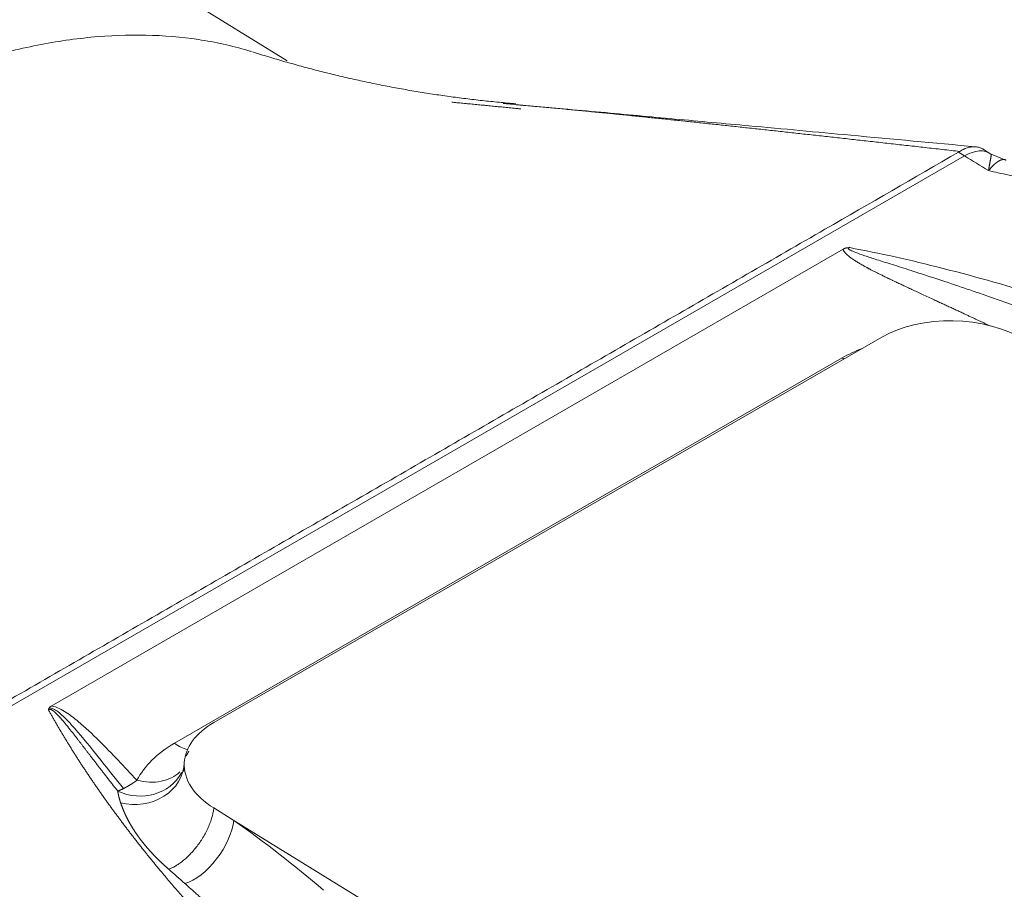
# Model space of a CAD drawing. Header units: millimetres. Extents: x 35469 to 44263, y -24881 to -16268.
# Tile 218 of 231: x 44160.3 to 44169.06, y -24504.46 to -24496.73. Entities that reach past the tile are written whole.
import ezdxf

# ---------------------------------------------------------------- set-up
doc = ezdxf.new("R2010")
doc.units = ezdxf.units.MM
doc.header["$LTSCALE"] = 0.3175
doc.layers.add('1轮廓实线层', color=7, linetype='Continuous', lineweight=18)

# ---------------------------------------------------------------- blocks, each defined once
blk = doc.blocks.new('MR20E-1840-Z')
at = {"layer": '1轮廓实线层'}
for p, q in [((15772.1943, -10780.7857), (15769.4405, -10779.085)), ((15766.9295, -10788.15), (15778.2187, -10781.6322)), ((15778.2187, -10781.6322), (15778.1657, -10781.5995)), ((15778.4442, -10781.6103), (15778.3871, -10781.575)), ((15770.0951, -10786.529), (15777.1392, -10782.4621)), ((15777.4821, -10783.2451), (15771.5424, -10786.6744)), ((15771.1918, -10786.8593), (15777.1315, -10783.4301)), ((15771.2641, -10787.1154), (15771.2531, -10787.1208)), ((15771.542, -10787.4346), (15771.7199, -10787.5445)), ((15771.7199, -10787.5445), (15778.2201, -10791.559))]:
    blk.add_line(p, q, dxfattribs=at)
for centre, major_axis, ratio, start_param, end_param in [((15778.2078, -10781.9932), (0.2364, 0.3829), 0.557553, 6.241855, 7.085255), ((15778.1181, -10783.6379), (-0.8996, 0.0276), 0.597108, 3.945026, 5.515822), ((15778.0833, -10784.0892), (-1.3457, 0.1253), 0.631653, 5.384621, 5.555101), ((15777.163, -10783.0827), (0.225, -0.3897), 0.57735, 5.398375, 5.442787), ((15772.1784, -10787.0672), (-0.8996, 0.0276), 0.597108, 5.515822, 6.268809), ((15772.1436, -10787.5185), (-1.3457, 0.1253), 0.631653, 5.555101, 6.034694), ((15771.2233, -10786.512), (0.225, -0.3897), 0.57735, 5.398375, 5.765642), ((15770.8295, -10787.0142), (0.4492, -0.0266), 0.865119, 4.502721, 6.306178), ((15770.8538, -10786.9136), (0.4063, -0.1934), 0.903391, 4.732513, 6.245675), ((15770.8903, -10786.8406), (0.4002, -0.2057), 0.751024, 5.007136, 6.033283), ((15771.4017, -10787.7282), (0.261, 0.3666), 0.506614, 3.720819, 5.549454)]:
    blk.add_ellipse(centre, major_axis=major_axis, ratio=ratio, start_param=start_param, end_param=end_param, dxfattribs=at)
for points, degree, knots in [([(15764.5968, -10784.3127), (15764.76, -10784.1184), (15764.9267, -10783.9294), (15765.266, -10783.5636), (15765.4386, -10783.3867), (15765.7884, -10783.0462), (15765.9656, -10782.8826), (15766.3236, -10782.5698), (15766.5043, -10782.4207), (15766.8679, -10782.1378), (15767.0508, -10782.0041), (15767.4175, -10781.7531), (15767.6013, -10781.6357), (15767.9686, -10781.4183), (15768.1521, -10781.3181), (15768.5175, -10781.1358), (15768.6994, -10781.0535), (15769.0604, -10780.9074), (15769.2394, -10780.8436), (15769.5935, -10780.7349), (15769.7684, -10780.69), (15770.1131, -10780.6193), (15770.2827, -10780.5936), (15770.6156, -10780.5615), (15770.7788, -10780.5552), (15771.0976, -10780.5619), (15771.2532, -10780.575), (15771.5558, -10780.6204), (15771.7028, -10780.6528), (15771.8558, -10780.698), (15771.8667, -10780.7013), (15771.8776, -10780.7046)], 3, [0, 0, 0, 0, 0.071038, 0.071038, 0.142076, 0.142076, 0.213114, 0.213114, 0.284151, 0.284151, 0.355189, 0.355189, 0.426227, 0.426227, 0.497265, 0.497265, 0.568303, 0.568303, 0.639341, 0.639341, 0.710379, 0.710379, 0.781417, 0.781417, 0.852454, 0.852454, 0.923492, 0.923492, 0.99453, 0.99453, 1, 1, 1, 1]), ([(15773.6601, -10781.1552), (15773.6704, -10781.1562), (15773.6985, -10781.1589), (15773.7446, -10781.1633), (15773.7985, -10781.1685), (15773.8526, -10781.1737), (15773.907, -10781.179), (15773.9618, -10781.1842), (15774.0168, -10781.1896), (15774.0722, -10781.1949), (15774.1278, -10781.2003), (15774.1837, -10781.2057), (15774.2316, -10781.2104), (15774.2608, -10781.2132), (15774.2712, -10781.2143)], 3, [0, 0, 0, 0, 0.050437, 0.137924, 0.225929, 0.314451, 0.403491, 0.493048, 0.583122, 0.673714, 0.764824, 0.856452, 0.948598, 1, 1, 1, 1]), ([(15778.1765, -10781.5929), (15778.1506, -10781.59), (15778.0988, -10781.5842), (15778.0214, -10781.5756), (15777.9444, -10781.5669), (15777.8679, -10781.5584), (15777.7917, -10781.5499), (15777.716, -10781.5414), (15777.6407, -10781.533), (15777.5659, -10781.5246), (15777.4914, -10781.5163), (15777.4174, -10781.5081), (15777.3437, -10781.4998), (15777.2705, -10781.4917), (15777.1977, -10781.4836), (15777.1254, -10781.4755), (15777.0534, -10781.4675), (15776.9819, -10781.4596), (15776.9107, -10781.4517), (15776.84, -10781.4439), (15776.7697, -10781.4362), (15776.6998, -10781.4285), (15776.6304, -10781.4208), (15776.5613, -10781.4132), (15776.4926, -10781.4057), (15776.4244, -10781.3983), (15776.3566, -10781.3909), (15776.2891, -10781.3836), (15776.2221, -10781.3763), (15776.1555, -10781.3691), (15776.0893, -10781.362), (15776.0236, -10781.3549), (15775.9582, -10781.3479), (15775.8932, -10781.341), (15775.8286, -10781.3342), (15775.7645, -10781.3274), (15775.7007, -10781.3207), (15775.6374, -10781.314), (15775.5745, -10781.3075), (15775.5119, -10781.301), (15775.4498, -10781.2946), (15775.3871, -10781.2881), (15775.3236, -10781.2816), (15775.2592, -10781.2751), (15775.1945, -10781.2685), (15775.1296, -10781.262), (15775.0644, -10781.2555), (15774.9991, -10781.2491), (15774.9335, -10781.2426), (15774.8677, -10781.2362), (15774.8017, -10781.2298), (15774.7355, -10781.2235), (15774.669, -10781.2171), (15774.6023, -10781.2108), (15774.5353, -10781.2046), (15774.4682, -10781.1984), (15774.4008, -10781.1922), (15774.3331, -10781.1861), (15774.2652, -10781.1801), (15774.1971, -10781.1741), (15774.1466, -10781.1697), (15774.1188, -10781.1672), (15774.1138, -10781.1668)], 3, [0, 0, 0, 0, 0.018961, 0.037827, 0.056596, 0.075269, 0.093846, 0.112327, 0.130712, 0.149002, 0.167195, 0.185293, 0.203295, 0.221202, 0.239013, 0.256729, 0.274349, 0.291874, 0.309303, 0.326637, 0.343876, 0.36102, 0.378069, 0.395023, 0.411882, 0.428646, 0.445314, 0.461889, 0.478368, 0.494752, 0.511042, 0.527237, 0.543338, 0.559344, 0.575255, 0.591072, 0.606795, 0.622423, 0.637957, 0.653397, 0.668742, 0.683993, 0.699877, 0.715821, 0.731826, 0.747891, 0.764018, 0.780205, 0.796453, 0.812763, 0.829134, 0.845567, 0.862062, 0.878618, 0.895237, 0.911918, 0.928661, 0.945466, 0.962335, 0.979266, 0.99626, 1, 1, 1, 1]), ([(15778.3198, -10781.5523), (15777.9483, -10781.5177), (15777.2754, -10781.4554), (15776.3812, -10781.3724), (15775.6493, -10781.3058), (15774.9784, -10781.2437), (15774.5367, -10781.2043), (15774.3133, -10781.1846)], 3, [0, 0, 0, 0, 0.279453, 0.506971, 0.673019, 0.83506, 1, 1, 1, 1]), ([(15778.3871, -10781.575), (15778.3778, -10781.5692), (15778.3679, -10781.5645), (15778.347, -10781.557), (15778.3359, -10781.5543), (15778.3186, -10781.5521), (15778.3127, -10781.5517), (15778.3038, -10781.5515), (15778.3007, -10781.5515), (15778.2947, -10781.5516), (15778.2917, -10781.5518), (15778.2765, -10781.553), (15778.2642, -10781.5551), (15778.2394, -10781.5618), (15778.2269, -10781.5663), (15778.2111, -10781.5735), (15778.2079, -10781.575), (15778.2016, -10781.5782), (15778.1985, -10781.5799), (15778.189, -10781.5851), (15778.1827, -10781.5888), (15778.1765, -10781.5929)], 3, [0, 0, 0, 0, 0.160967, 0.160967, 0.328774, 0.328774, 0.412677, 0.412677, 0.454629, 0.454629, 0.49658, 0.49658, 0.664387, 0.664387, 0.832193, 0.832193, 0.874145, 0.874145, 0.916097, 0.916097, 1, 1, 1, 1]), ([(15767.2649, -10787.893), (15767.7274, -10787.626), (15768.1899, -10787.359), (15769.1149, -10786.825), (15769.5774, -10786.558), (15770.5024, -10786.0239), (15770.9649, -10785.7569), (15771.8898, -10785.2229), (15772.3523, -10784.9558), (15773.2773, -10784.4218), (15773.7398, -10784.1548), (15774.6648, -10783.6207), (15775.1273, -10783.3537), (15776.0522, -10782.8197), (15776.5147, -10782.5527), (15777.3734, -10782.0569), (15777.7695, -10781.8282), (15778.1657, -10781.5995)], 3, [0, 0, 0, 0, 0.127282, 0.127282, 0.254564, 0.254564, 0.381846, 0.381846, 0.509128, 0.509128, 0.63641, 0.63641, 0.763692, 0.763692, 0.890974, 0.890974, 1, 1, 1, 1]), ([(15778.4319, -10781.7638), (15778.432, -10781.7629), (15778.4324, -10781.7608), (15778.4329, -10781.7575), (15778.4335, -10781.7537), (15778.4341, -10781.7495), (15778.4348, -10781.7448), (15778.4356, -10781.7398), (15778.4365, -10781.7343), (15778.4375, -10781.7285), (15778.4385, -10781.7224), (15778.4396, -10781.716), (15778.4408, -10781.7094), (15778.4421, -10781.7025), (15778.4434, -10781.6955), (15778.4447, -10781.6884), (15778.4461, -10781.6812), (15778.4474, -10781.674), (15778.4488, -10781.6669), (15778.4501, -10781.66), (15778.4512, -10781.654), (15778.4521, -10781.649), (15778.4528, -10781.6449), (15778.4534, -10781.6412), (15778.4539, -10781.6378), (15778.4544, -10781.6347), (15778.4548, -10781.6319), (15778.4551, -10781.6293), (15778.4553, -10781.6271), (15778.4555, -10781.625), (15778.4556, -10781.6232), (15778.4556, -10781.6217), (15778.4555, -10781.6203), (15778.4554, -10781.6192), (15778.4552, -10781.6183), (15778.4549, -10781.6175), (15778.4546, -10781.6169), (15778.4543, -10781.6165), (15778.4539, -10781.6162), (15778.4534, -10781.616), (15778.4531, -10781.616), (15778.4529, -10781.616)], 3, [0, 0, 0, 0, 0.009939, 0.021647, 0.035131, 0.050401, 0.067465, 0.086333, 0.107016, 0.129525, 0.153872, 0.180066, 0.208119, 0.238041, 0.269841, 0.303527, 0.339105, 0.376581, 0.415954, 0.457226, 0.500389, 0.530407, 0.559921, 0.588924, 0.617411, 0.645376, 0.672814, 0.699721, 0.726094, 0.751928, 0.777221, 0.801971, 0.826174, 0.849829, 0.872935, 0.895491, 0.917496, 0.938949, 0.95985, 0.980201, 1, 1, 1, 1]), ([(15778.5877, -10781.6723), (15778.5874, -10781.6721), (15778.587, -10781.6716), (15778.5862, -10781.671), (15778.5855, -10781.6704), (15778.5847, -10781.6698), (15778.5839, -10781.6693), (15778.583, -10781.6687), (15778.5821, -10781.6682), (15778.5812, -10781.6678), (15778.5803, -10781.6673), (15778.5793, -10781.6669), (15778.5783, -10781.6665), (15778.5773, -10781.6662), (15778.5763, -10781.6658), (15778.5752, -10781.6656), (15778.5741, -10781.6653), (15778.5729, -10781.6651), (15778.5718, -10781.6649), (15778.5706, -10781.6648), (15778.5694, -10781.6647), (15778.5681, -10781.6646), (15778.5668, -10781.6646), (15778.5655, -10781.6646), (15778.5642, -10781.6646), (15778.5628, -10781.6647), (15778.5614, -10781.6648), (15778.56, -10781.665), (15778.5585, -10781.6652), (15778.557, -10781.6654), (15778.5555, -10781.6657), (15778.554, -10781.6661), (15778.5524, -10781.6664), (15778.5508, -10781.6669), (15778.5492, -10781.6673), (15778.5475, -10781.6678), (15778.5459, -10781.6684), (15778.5441, -10781.669), (15778.5424, -10781.6697), (15778.5406, -10781.6704), (15778.5388, -10781.6711), (15778.537, -10781.6719), (15778.5351, -10781.6728), (15778.5333, -10781.6737), (15778.5314, -10781.6746), (15778.5294, -10781.6756), (15778.5274, -10781.6767), (15778.5257, -10781.6776), (15778.5242, -10781.6785), (15778.5229, -10781.6792), (15778.5216, -10781.68), (15778.5202, -10781.6808), (15778.5187, -10781.6817), (15778.5171, -10781.6827), (15778.5155, -10781.6837), (15778.5138, -10781.6848), (15778.5121, -10781.686), (15778.5103, -10781.6872), (15778.5084, -10781.6885), (15778.5064, -10781.6899), (15778.5044, -10781.6913), (15778.5023, -10781.6929), (15778.5001, -10781.6945), (15778.4979, -10781.6962), (15778.4956, -10781.6981), (15778.4933, -10781.7), (15778.4908, -10781.702), (15778.4883, -10781.7041), (15778.4857, -10781.7063), (15778.4831, -10781.7087), (15778.4804, -10781.7111), (15778.4776, -10781.7137), (15778.4748, -10781.7164), (15778.4719, -10781.7192), (15778.4689, -10781.7222), (15778.4658, -10781.7252), (15778.4627, -10781.7285), (15778.4595, -10781.7318), (15778.4563, -10781.7353), (15778.453, -10781.7389), (15778.4496, -10781.7427), (15778.4462, -10781.7466), (15778.4427, -10781.7507), (15778.4391, -10781.7549), (15778.4355, -10781.7593), (15778.4331, -10781.7623), (15778.4319, -10781.7638)], 3, [0, 0, 0, 0, 0.009607, 0.019273, 0.028999, 0.038784, 0.048628, 0.058531, 0.068494, 0.078515, 0.088596, 0.098735, 0.108933, 0.119189, 0.129504, 0.139878, 0.150309, 0.160798, 0.171345, 0.181949, 0.192611, 0.203329, 0.214105, 0.224937, 0.235825, 0.246769, 0.257769, 0.268824, 0.279934, 0.291098, 0.302318, 0.313591, 0.324917, 0.336297, 0.347729, 0.359214, 0.370751, 0.382339, 0.393978, 0.405668, 0.417407, 0.429196, 0.441035, 0.452921, 0.464856, 0.476838, 0.488867, 0.500942, 0.508246, 0.515882, 0.523848, 0.532145, 0.540772, 0.549728, 0.559011, 0.568622, 0.578558, 0.58882, 0.599404, 0.610312, 0.62154, 0.633087, 0.644952, 0.657134, 0.669629, 0.682437, 0.695555, 0.708982, 0.722714, 0.736749, 0.751085, 0.765719, 0.780648, 0.79587, 0.81138, 0.827176, 0.843254, 0.85961, 0.876242, 0.893144, 0.910312, 0.927743, 0.945432, 0.963375, 0.981566, 1, 1, 1, 1]), ([(15789.0462, -10784.6277), (15789.0281, -10784.6214), (15788.9918, -10784.6089), (15788.9374, -10784.5902), (15788.8832, -10784.5715), (15788.8291, -10784.553), (15788.7751, -10784.5345), (15788.7213, -10784.516), (15788.6676, -10784.4977), (15788.6141, -10784.4794), (15788.5608, -10784.4612), (15788.5075, -10784.4431), (15788.4545, -10784.425), (15788.4015, -10784.4071), (15788.3487, -10784.3892), (15788.2961, -10784.3714), (15788.2436, -10784.3536), (15788.1913, -10784.336), (15788.1391, -10784.3184), (15788.0871, -10784.3009), (15788.0353, -10784.2835), (15787.9835, -10784.2662), (15787.932, -10784.249), (15787.8806, -10784.2318), (15787.8293, -10784.2147), (15787.6867, -10784.1673), (15787.454, -10784.0904), (15787.1318, -10783.9853), (15786.8135, -10783.8828), (15786.3852, -10783.7469), (15785.8489, -10783.5808), (15785.3044, -10783.418), (15784.868, -10783.2915), (15784.5373, -10783.1977), (15784.2085, -10783.1066), (15783.9357, -10783.0328), (15783.7179, -10782.975), (15783.5541, -10782.9321), (15783.3887, -10782.8894), (15783.2216, -10782.8468), (15783.0528, -10782.8043), (15782.8824, -10782.762), (15782.7104, -10782.7198), (15782.5325, -10782.6767), (15782.3487, -10782.6327), (15782.1587, -10782.5878), (15781.9663, -10782.543), (15781.7717, -10782.4982), (15781.5747, -10782.4534), (15781.3754, -10782.4086), (15781.2178, -10782.3737), (15781.1025, -10782.3483), (15781.03, -10782.3323), (15780.9562, -10782.3161), (15780.8812, -10782.2997), (15780.8051, -10782.283), (15780.7277, -10782.2661), (15780.6492, -10782.249), (15780.5694, -10782.2316), (15780.4082, -10782.1965), (15780.1525, -10782.141), (15779.8305, -10782.0711), (15779.4807, -10781.9951), (15779.2044, -10781.9348), (15778.9775, -10781.8849), (15778.846, -10781.8559), (15778.7261, -10781.8294), (15778.6177, -10781.8053), (15778.5209, -10781.7837), (15778.4603, -10781.7702), (15778.4319, -10781.7638)], 3, [0, 0, 0, 0, 0.005396, 0.010776, 0.01614, 0.021488, 0.02682, 0.032135, 0.037435, 0.042718, 0.047984, 0.053234, 0.058467, 0.063684, 0.068884, 0.074067, 0.079233, 0.084383, 0.089515, 0.09463, 0.099727, 0.104808, 0.109871, 0.114917, 0.119945, 0.124955, 0.156869, 0.188322, 0.219302, 0.249797, 0.312948, 0.374571, 0.406239, 0.437604, 0.468658, 0.499394, 0.514592, 0.529912, 0.545355, 0.560922, 0.576613, 0.59243, 0.608373, 0.624443, 0.641774, 0.659287, 0.676985, 0.694867, 0.712936, 0.731192, 0.749637, 0.756162, 0.762793, 0.769532, 0.776378, 0.783331, 0.790392, 0.797562, 0.80484, 0.812228, 0.841701, 0.874819, 0.900332, 0.93741, 0.950468, 0.962483, 0.973448, 0.983359, 0.992211, 1, 1, 1, 1]), ([(15777.1392, -10782.4621), (15777.1397, -10782.4618), (15777.1405, -10782.4613), (15777.1419, -10782.4606), (15777.1432, -10782.4599), (15777.1446, -10782.4592), (15777.146, -10782.4585), (15777.1474, -10782.4579), (15777.1489, -10782.4573), (15777.1503, -10782.4567), (15777.1518, -10782.4561), (15777.1533, -10782.4556), (15777.1548, -10782.4551), (15777.1563, -10782.4546), (15777.1578, -10782.4541), (15777.1594, -10782.4537), (15777.1609, -10782.4532), (15777.1625, -10782.4528), (15777.1641, -10782.4524), (15777.1663, -10782.452), (15777.1691, -10782.4514), (15777.1726, -10782.4509), (15777.1762, -10782.4504), (15777.1801, -10782.45), (15777.1841, -10782.4497), (15777.1883, -10782.4495), (15777.1927, -10782.4493), (15777.1957, -10782.4493), (15777.1972, -10782.4493)], 3, [0, 0, 0, 0, 0.029015, 0.057808, 0.086391, 0.114779, 0.142985, 0.171022, 0.198906, 0.226649, 0.254268, 0.281776, 0.30919, 0.336523, 0.363791, 0.39101, 0.418195, 0.445361, 0.472525, 0.499701, 0.554542, 0.611329, 0.670205, 0.7313, 0.79473, 0.860597, 0.928993, 1, 1, 1, 1]), ([(15778.4445, -10783.1448), (15778.23, -10783.0442), (15777.9741, -10782.9257), (15777.6468, -10782.7742), (15777.5229, -10782.7139), (15777.4143, -10782.6611), (15777.3473, -10782.625), (15777.144, -10782.5152), (15777.1392, -10782.4621)], 2, [0, 0, 0, 0.31938, 0.31938, 0.65969, 0.65969, 0.795814, 0.795814, 1, 1, 1]), ([(15777.1972, -10782.4493), (15777.1879, -10782.4509), (15777.1838, -10782.4536), (15777.1859, -10782.4611), (15777.1921, -10782.466), (15777.2145, -10782.4777), (15777.2308, -10782.4847), (15777.2735, -10782.501), (15777.2998, -10782.5103), (15777.3623, -10782.5313), (15777.3984, -10782.5431), (15777.4805, -10782.5694), (15777.5263, -10782.5839), (15777.6275, -10782.6161), (15777.6829, -10782.6337), (15777.803, -10782.6722), (15777.8677, -10782.6931), (15778.0064, -10782.7387), (15778.0804, -10782.7633), (15778.1982, -10782.803), (15778.2386, -10782.8167), (15778.3217, -10782.8452), (15778.3644, -10782.8599), (15778.496, -10782.9057), (15778.5882, -10782.9383), (15778.7815, -10783.0079), (15778.8826, -10783.0449), (15779.0934, -10783.1234), (15779.2032, -10783.1649), (15779.374, -10783.2306), (15779.4319, -10783.2531), (15779.5499, -10783.2992), (15779.6098, -10783.3228), (15779.7928, -10783.3953), (15779.9188, -10783.446), (15780.1786, -10783.5521), (15780.3125, -10783.6075), (15780.588, -10783.7233), (15780.7297, -10783.7836), (15781.0208, -10783.9091), (15781.1703, -10783.9744), (15781.3619, -10784.059), (15781.4053, -10784.0782), (15781.4496, -10784.0978), (15781.4551, -10784.1003), (15781.4558, -10784.1006), (15781.4559, -10784.1006), (15781.4559, -10784.1006), (15781.4559, -10784.1007), (15781.456, -10784.1007), (15781.4561, -10784.1007), (15781.4563, -10784.1008), (15781.4571, -10784.1012), (15781.459, -10784.102), (15781.4655, -10784.1049), (15781.4809, -10784.1117), (15781.5329, -10784.1349), (15781.58, -10784.1559), (15781.693, -10784.2065), (15781.7682, -10784.2403), (15782.143, -10784.4099), (15782.4399, -10784.5469), (15783.0285, -10784.8232), (15783.3202, -10784.9624), (15783.7542, -10785.1723), (15783.9703, -10785.2776), (15784.221, -10785.4008), (15784.346, -10785.4624), (15784.3995, -10785.4889), (15784.4351, -10785.5065), (15784.453, -10785.5153), (15784.7556, -10785.6653), (15785.0398, -10785.8078), (15785.4656, -10786.0233), (15785.6075, -10786.0954), (15785.891, -10786.2402), (15786.0326, -10786.3128), (15786.4572, -10786.5314), (15786.7398, -10786.6781), (15787.1631, -10786.8996), (15787.3746, -10787.0107), (15787.6212, -10787.1409), (15787.7444, -10787.2061), (15787.8059, -10787.2388), (15787.8367, -10787.2551), (15787.8521, -10787.2633), (15787.8598, -10787.2674), (15787.8637, -10787.2694), (15787.8656, -10787.2704), (15787.8666, -10787.2709), (15787.867, -10787.2712), (15787.8673, -10787.2713), (15787.8674, -10787.2714), (15787.8675, -10787.2714), (15787.8675, -10787.2714), (15787.8675, -10787.2714), (15787.8675, -10787.2714), (15787.9477, -10787.314), (15788.0426, -10787.3645), (15788.2618, -10787.4816), (15788.386, -10787.5482), (15788.6637, -10787.6976), (15788.817, -10787.7804), (15789.0687, -10787.9168), (15789.2, -10787.9881), (15789.3625, -10788.0766), (15789.4462, -10788.1223), (15789.4886, -10788.1454), (15789.5099, -10788.1571), (15789.5206, -10788.1629), (15789.526, -10788.1659), (15789.5287, -10788.1673), (15789.53, -10788.1681), (15789.5307, -10788.1684), (15789.531, -10788.1686), (15789.5312, -10788.1687), (15789.5313, -10788.1687), (15789.5313, -10788.1688), (15789.5313, -10788.1688), (15789.5313, -10788.1688), (15789.6718, -10788.2455), (15789.8107, -10788.3217), (15790.017, -10788.435), (15790.1195, -10788.4915), (15790.2382, -10788.557), (15790.2973, -10788.5896), (15790.3268, -10788.6059), (15790.3416, -10788.614), (15790.3489, -10788.6181), (15790.3526, -10788.6201), (15790.3544, -10788.6211), (15790.3554, -10788.6217), (15790.3558, -10788.6219), (15790.356, -10788.622), (15790.3561, -10788.6221), (15790.4262, -10788.6608), (15790.53, -10788.7183), (15790.6492, -10788.7844), (15790.7083, -10788.8172), (15790.7377, -10788.8336), (15790.7524, -10788.8418), (15790.7598, -10788.8459), (15790.7634, -10788.8479), (15790.7653, -10788.8489), (15790.7662, -10788.8494), (15790.7666, -10788.8496), (15790.7668, -10788.8498), (15790.767, -10788.8499), (15790.8017, -10788.8692), (15790.8534, -10788.8979), (15790.9129, -10788.9311), (15790.9426, -10788.9476), (15790.9573, -10788.9559), (15790.9647, -10788.96), (15790.9684, -10788.962), (15790.9703, -10788.9631), (15790.971, -10788.9635), (15790.9716, -10788.9638), (15790.9718, -10788.9639), (15790.9892, -10788.9737), (15791.0149, -10788.988), (15791.0447, -10789.0046), (15791.0596, -10789.0129), (15791.067, -10789.0171), (15791.0708, -10789.0192), (15791.0726, -10789.0202), (15791.0736, -10789.0207), (15791.074, -10789.021), (15791.0742, -10789.0211), (15791.0744, -10789.0212), (15791.0744, -10789.0212), (15791.0744, -10789.0212), (15791.0745, -10789.0212), (15791.0745, -10789.0212), (15791.1425, -10789.0592), (15791.1765, -10789.0783), (15791.1768, -10789.0784)], 3, [0, 0, 0, 0, 0.015625, 0.015625, 0.03125, 0.03125, 0.046875, 0.046875, 0.0625, 0.0625, 0.078125, 0.078125, 0.09375, 0.09375, 0.109375, 0.109375, 0.125, 0.125, 0.140625, 0.140625, 0.148437, 0.148437, 0.15625, 0.15625, 0.171875, 0.171875, 0.1875, 0.1875, 0.203125, 0.203125, 0.210937, 0.210937, 0.21875, 0.21875, 0.234375, 0.234375, 0.25, 0.25, 0.265625, 0.265625, 0.28125, 0.28125, 0.285156, 0.285645, 0.285706, 0.285713, 0.285713, 0.285715, 0.285715, 0.285717, 0.285721, 0.285736, 0.285767, 0.285889, 0.286133, 0.287109, 0.289062, 0.296875, 0.296875, 0.3125, 0.3125, 0.375, 0.375, 0.4375, 0.4375, 0.46875, 0.484375, 0.492187, 0.496094, 0.496094, 0.5, 0.5, 0.5625, 0.5625, 0.59375, 0.59375, 0.625, 0.625, 0.6875, 0.6875, 0.71875, 0.734375, 0.742187, 0.746094, 0.748047, 0.749023, 0.749512, 0.749756, 0.749878, 0.749939, 0.749969, 0.749985, 0.749992, 0.749996, 0.749998, 0.749998, 0.75, 0.75, 0.78125, 0.78125, 0.8125, 0.8125, 0.84375, 0.84375, 0.859375, 0.867187, 0.871094, 0.873047, 0.874023, 0.874512, 0.874756, 0.874878, 0.874939, 0.874969, 0.874985, 0.874992, 0.874996, 0.874998, 0.874998, 0.875, 0.875, 0.90625, 0.90625, 0.921875, 0.929687, 0.933594, 0.935547, 0.936523, 0.937012, 0.937256, 0.937378, 0.937439, 0.937469, 0.937469, 0.9375, 0.9375, 0.953125, 0.960937, 0.964844, 0.966797, 0.967773, 0.968262, 0.968506, 0.968628, 0.968689, 0.968719, 0.968719, 0.96875, 0.96875, 0.976562, 0.980469, 0.982422, 0.983398, 0.983887, 0.984131, 0.984253, 0.984314, 0.984314, 0.984375, 0.984375, 0.988281, 0.990234, 0.991211, 0.991699, 0.991943, 0.992065, 0.992126, 0.992157, 0.992172, 0.99218, 0.992184, 0.992186, 0.992186, 0.992188, 0.992188, 1, 1, 1, 1]), ([(15777.1972, -10782.4493), (15777.4578, -10782.4978), (15777.735, -10782.5596), (15778.3208, -10782.7085), (15778.6293, -10782.7957), (15779.2759, -10782.9942), (15779.6139, -10783.1055), (15780.3171, -10783.3508), (15780.6823, -10783.4848), (15781.4373, -10783.7739), (15781.8272, -10783.929), (15782.6288, -10784.2584), (15783.0405, -10784.4328), (15783.8829, -10784.7989), (15784.3136, -10784.9907), (15784.9715, -10785.2899), (15785.1928, -10785.3916), (15785.5274, -10785.5469), (15785.6953, -10785.6252), (15785.8924, -10785.7176), (15785.9912, -10785.7642), (15786.0406, -10785.7875), (15786.0654, -10785.7992), (15786.0778, -10785.805), (15786.084, -10785.808), (15786.0871, -10785.8094), (15786.0886, -10785.8102), (15786.0894, -10785.8105), (15786.0898, -10785.8107), (15786.09, -10785.8108), (15786.0901, -10785.8108), (15786.0901, -10785.8109), (15786.0901, -10785.8109), (15786.0901, -10785.8109), (15786.7643, -10786.1294), (15787.4403, -10786.4565), (15788.4521, -10786.957), (15788.789, -10787.1255), (15789.4612, -10787.4653), (15789.7965, -10787.6365), (15790.4647, -10787.9814), (15790.7976, -10788.155), (15791.4603, -10788.5042), (15791.7901, -10788.6797), (15792.4457, -10789.0323), (15792.7716, -10789.2093), (15793.4188, -10789.5646), (15793.7401, -10789.7429), (15794.0588, -10789.9216)], 3, [0, 0, 0, 0, 0.0625, 0.0625, 0.125, 0.125, 0.1875, 0.1875, 0.25, 0.25, 0.3125, 0.3125, 0.375, 0.375, 0.4375, 0.4375, 0.46875, 0.46875, 0.484375, 0.492188, 0.496094, 0.498047, 0.499023, 0.499512, 0.499756, 0.499878, 0.499939, 0.499969, 0.499985, 0.499992, 0.499996, 0.499998, 0.499998, 0.5, 0.5, 0.625, 0.625, 0.6875, 0.6875, 0.75, 0.75, 0.8125, 0.8125, 0.875, 0.875, 0.9375, 0.9375, 1, 1, 1, 1]), ([(15770.0721, -10786.563), (15770.0721, -10786.5626), (15770.0721, -10786.5618), (15770.0722, -10786.5606), (15770.0723, -10786.5595), (15770.0724, -10786.5583), (15770.0726, -10786.5572), (15770.0728, -10786.5561), (15770.0731, -10786.555), (15770.0734, -10786.5539), (15770.0737, -10786.5528), (15770.0741, -10786.5517), (15770.0745, -10786.5507), (15770.0749, -10786.5496), (15770.0754, -10786.5486), (15770.0759, -10786.5475), (15770.0764, -10786.5465), (15770.077, -10786.5455), (15770.0776, -10786.5446), (15770.0783, -10786.5436), (15770.079, -10786.5426), (15770.0797, -10786.5417), (15770.0805, -10786.5407), (15770.0813, -10786.5398), (15770.0821, -10786.5389), (15770.083, -10786.538), (15770.0839, -10786.5371), (15770.0849, -10786.5363), (15770.0859, -10786.5354), (15770.0869, -10786.5345), (15770.088, -10786.5337), (15770.0891, -10786.5329), (15770.0902, -10786.5321), (15770.0914, -10786.5313), (15770.0926, -10786.5305), (15770.0938, -10786.5297), (15770.0947, -10786.5292), (15770.0951, -10786.529)], 3, [0, 0, 0, 0, 0.031122, 0.061949, 0.09249, 0.122759, 0.152767, 0.182525, 0.212046, 0.241343, 0.270428, 0.299316, 0.32802, 0.356553, 0.384929, 0.413163, 0.44127, 0.469264, 0.49716, 0.524973, 0.552718, 0.580411, 0.608067, 0.635702, 0.66333, 0.690969, 0.718632, 0.746336, 0.774096, 0.801928, 0.829845, 0.857865, 0.886001, 0.914268, 0.94268, 0.971253, 1, 1, 1, 1]), ([(15770.6874, -10787.2843), (15770.6835, -10787.2794), (15770.6759, -10787.2697), (15770.6645, -10787.2553), (15770.6533, -10787.241), (15770.6422, -10787.2268), (15770.6313, -10787.2128), (15770.6204, -10787.1989), (15770.6097, -10787.1851), (15770.5991, -10787.1715), (15770.5887, -10787.158), (15770.5784, -10787.1447), (15770.5682, -10787.1315), (15770.5581, -10787.1185), (15770.5481, -10787.1056), (15770.5383, -10787.0929), (15770.5286, -10787.0803), (15770.519, -10787.0678), (15770.5096, -10787.0555), (15770.5002, -10787.0433), (15770.491, -10787.0313), (15770.4819, -10787.0194), (15770.4729, -10787.0077), (15770.464, -10786.9961), (15770.4552, -10786.9847), (15770.4466, -10786.9734), (15770.4381, -10786.9622), (15770.4296, -10786.9513), (15770.4213, -10786.9404), (15770.4131, -10786.9297), (15770.4051, -10786.9191), (15770.3971, -10786.9087), (15770.3892, -10786.8985), (15770.3815, -10786.8884), (15770.3738, -10786.8784), (15770.3663, -10786.8686), (15770.3588, -10786.8589), (15770.3515, -10786.8494), (15770.3443, -10786.84), (15770.3372, -10786.8308), (15770.3302, -10786.8217), (15770.3233, -10786.8128), (15770.3165, -10786.804), (15770.3097, -10786.7954), (15770.3031, -10786.7869), (15770.2966, -10786.7786), (15770.2902, -10786.7705), (15770.2839, -10786.7624), (15770.2777, -10786.7546), (15770.2716, -10786.7468), (15770.2656, -10786.7393), (15770.2597, -10786.7319), (15770.2539, -10786.7246), (15770.2482, -10786.7175), (15770.2426, -10786.7105), (15770.237, -10786.7037), (15770.2316, -10786.6971), (15770.2263, -10786.6905), (15770.221, -10786.6842), (15770.2159, -10786.678), (15770.2108, -10786.6719), (15770.2059, -10786.666), (15770.201, -10786.6603), (15770.1962, -10786.6547), (15770.1916, -10786.6493), (15770.187, -10786.644), (15770.1825, -10786.6389), (15770.1781, -10786.6339), (15770.1737, -10786.6291), (15770.1695, -10786.6244), (15770.1654, -10786.6199), (15770.1613, -10786.6155), (15770.1573, -10786.6113), (15770.1535, -10786.6072), (15770.1497, -10786.6033), (15770.146, -10786.5996), (15770.1424, -10786.596), (15770.1388, -10786.5926), (15770.1354, -10786.5893), (15770.1321, -10786.5862), (15770.1288, -10786.5832), (15770.1256, -10786.5804), (15770.1225, -10786.5777), (15770.1195, -10786.5752), (15770.1166, -10786.5728), (15770.1138, -10786.5706), (15770.111, -10786.5686), (15770.1084, -10786.5667), (15770.1058, -10786.565), (15770.1033, -10786.5634), (15770.1009, -10786.562), (15770.0986, -10786.5607), (15770.0963, -10786.5596), (15770.0942, -10786.5586), (15770.0921, -10786.5578), (15770.0901, -10786.5572), (15770.0882, -10786.5567), (15770.0864, -10786.5563), (15770.0847, -10786.5561), (15770.083, -10786.5561), (15770.0814, -10786.5563), (15770.08, -10786.5566), (15770.0786, -10786.557), (15770.0773, -10786.5576), (15770.076, -10786.5584), (15770.0749, -10786.5593), (15770.0739, -10786.5604), (15770.0729, -10786.5616), (15770.0724, -10786.5625), (15770.0721, -10786.563)], 3, [0, 0, 0, 0, 0.019541, 0.038884, 0.058031, 0.076982, 0.095736, 0.114293, 0.132653, 0.150817, 0.168784, 0.186555, 0.20413, 0.221508, 0.238689, 0.255675, 0.272464, 0.289056, 0.305452, 0.321652, 0.337656, 0.353463, 0.369075, 0.384489, 0.399708, 0.414731, 0.429557, 0.444187, 0.458621, 0.472859, 0.486901, 0.500746, 0.514396, 0.527849, 0.541106, 0.554168, 0.567033, 0.579701, 0.592174, 0.604451, 0.616532, 0.628416, 0.640105, 0.651597, 0.662894, 0.673994, 0.684899, 0.695607, 0.706119, 0.716436, 0.726556, 0.736481, 0.746209, 0.755742, 0.765079, 0.77422, 0.783165, 0.791914, 0.800468, 0.808826, 0.816988, 0.824955, 0.832727, 0.840303, 0.847683, 0.854869, 0.861859, 0.868654, 0.875255, 0.881661, 0.887872, 0.893889, 0.899712, 0.905341, 0.910776, 0.916018, 0.921067, 0.925924, 0.930588, 0.935061, 0.939342, 0.943434, 0.947335, 0.951048, 0.954574, 0.957913, 0.961067, 0.964038, 0.966828, 0.969439, 0.971875, 0.97414, 0.976238, 0.978175, 0.979959, 0.981601, 0.983112, 0.98451, 0.985815, 0.987051, 0.98825, 0.989443, 0.990664, 0.991943, 0.993307, 0.994779, 0.996376, 0.998113, 1, 1, 1, 1]), ([(15770.0784, -10786.5435), (15770.09, -10786.543), (15770.1033, -10786.5468), (15770.1289, -10786.5591), (15770.1416, -10786.568), (15770.1781, -10786.5958), (15770.1991, -10786.6156), (15770.2599, -10786.6759), (15770.2968, -10786.7175), (15770.4047, -10786.843), (15770.4726, -10786.9279), (15770.6066, -10787.0958), (15770.6725, -10787.1789), (15770.7386, -10787.262)], 3, [0, 0, 0, 0, 0.028785, 0.028785, 0.071334, 0.071334, 0.156433, 0.156433, 0.326631, 0.326631, 0.667026, 0.667026, 1, 1, 1, 1]), ([(15770.0951, -10786.529), (15770.148, -10786.5334), (15770.1909, -10786.5601), (15770.2675, -10786.6096), (15770.302, -10786.6366), (15770.4011, -10786.7192), (15770.4613, -10786.7769), (15770.6373, -10786.9511), (15770.748, -10787.0695), (15770.8587, -10787.188)], 3, [0, 0, 0, 0, 0.125, 0.125, 0.25, 0.25, 0.5, 0.5, 1, 1, 1, 1]), ([(15781.8597, -10796.5784), (15781.8442, -10796.5681), (15781.8132, -10796.5475), (15781.7668, -10796.5166), (15781.7203, -10796.4857), (15781.6739, -10796.4548), (15781.6276, -10796.4239), (15781.5813, -10796.393), (15781.535, -10796.362), (15781.4887, -10796.3311), (15781.4425, -10796.3002), (15781.3963, -10796.2692), (15781.3502, -10796.2383), (15781.3041, -10796.2073), (15781.258, -10796.1764), (15781.212, -10796.1454), (15781.166, -10796.1144), (15781.12, -10796.0834), (15781.0741, -10796.0524), (15781.0282, -10796.0215), (15780.9824, -10795.9905), (15780.9365, -10795.9595), (15780.8908, -10795.9285), (15780.8451, -10795.8975), (15780.7994, -10795.8665), (15780.7537, -10795.8354), (15780.7081, -10795.8044), (15780.6626, -10795.7734), (15780.617, -10795.7424), (15780.5716, -10795.7114), (15780.5261, -10795.6803), (15780.4808, -10795.6493), (15780.4354, -10795.6183), (15780.3901, -10795.5873), (15780.3449, -10795.5562), (15780.2997, -10795.5252), (15780.2545, -10795.4942), (15780.2094, -10795.4632), (15780.1643, -10795.4321), (15780.1193, -10795.4011), (15780.0743, -10795.3701), (15780.0294, -10795.339), (15779.9845, -10795.308), (15779.9397, -10795.277), (15779.8949, -10795.246), (15779.8502, -10795.2149), (15779.8055, -10795.1839), (15779.7609, -10795.1529), (15779.7163, -10795.1219), (15779.6718, -10795.0909), (15779.6273, -10795.0599), (15779.5829, -10795.0289), (15779.5386, -10794.9979), (15779.4942, -10794.9669), (15779.45, -10794.9359), (15779.4058, -10794.9049), (15779.3617, -10794.8739), (15779.3176, -10794.8429), (15779.2735, -10794.8119), (15779.2296, -10794.781), (15779.1856, -10794.75), (15779.1418, -10794.7191), (15779.098, -10794.6881), (15779.0542, -10794.6572), (15779.0106, -10794.6262), (15778.9669, -10794.5953), (15778.9234, -10794.5644), (15778.8799, -10794.5335), (15778.8364, -10794.5026), (15778.793, -10794.4717), (15778.7497, -10794.4408), (15778.7065, -10794.4099), (15778.6633, -10794.379), (15778.6201, -10794.3482), (15778.5771, -10794.3173), (15778.5341, -10794.2865), (15778.4203, -10794.2048), (15778.2363, -10794.0721), (15777.9829, -10793.8881), (15777.7307, -10793.7037), (15777.4798, -10793.5189), (15777.2303, -10793.3338), (15776.9823, -10793.1483), (15776.7358, -10792.9627), (15776.4908, -10792.7768), (15776.2475, -10792.5907), (15776.0058, -10792.4045), (15775.766, -10792.2182), (15775.528, -10792.0319), (15775.3337, -10791.8785), (15775.1826, -10791.7585), (15775.0741, -10791.6721), (15774.9667, -10791.5863), (15774.8604, -10791.501), (15774.7552, -10791.4163), (15774.6512, -10791.3323), (15774.5483, -10791.2488), (15774.4466, -10791.166), (15774.3461, -10791.0838), (15774.2468, -10791.0023), (15774.1487, -10790.9214), (15774.0518, -10790.8411), (15773.9561, -10790.7616), (15773.8618, -10790.6827), (15773.7687, -10790.6045), (15773.6768, -10790.527), (15773.5863, -10790.4502), (15773.4971, -10790.3741), (15773.4092, -10790.2988), (15773.3227, -10790.2241), (15773.2375, -10790.1503), (15773.1537, -10790.0771), (15773.0713, -10790.0048), (15772.9903, -10789.9332), (15772.9107, -10789.8624), (15772.8325, -10789.7923), (15772.7558, -10789.7231), (15772.6805, -10789.6547), (15772.6067, -10789.5871), (15772.5343, -10789.5203), (15772.4634, -10789.4543), (15772.3941, -10789.3891), (15772.314, -10789.3133), (15772.2235, -10789.2265), (15772.1227, -10789.1285), (15772.0238, -10789.031), (15771.9267, -10788.9337), (15771.8314, -10788.8369), (15771.738, -10788.7404), (15771.6465, -10788.6444), (15771.5569, -10788.5487), (15771.4691, -10788.4535), (15771.3833, -10788.3587), (15771.2994, -10788.2643), (15771.2175, -10788.1704), (15771.1375, -10788.0769), (15771.0774, -10788.0053), (15771.0363, -10787.9556), (15771.0132, -10787.9275), (15770.9903, -10787.8995), (15770.9675, -10787.8715), (15770.9449, -10787.8434), (15770.9225, -10787.8154), (15770.9002, -10787.7874), (15770.878, -10787.7594), (15770.856, -10787.7314), (15770.8342, -10787.7034), (15770.8125, -10787.6754), (15770.7909, -10787.6474), (15770.7695, -10787.6195), (15770.7483, -10787.5915), (15770.7272, -10787.5635), (15770.7063, -10787.5356), (15770.6855, -10787.5076), (15770.6649, -10787.4797), (15770.6444, -10787.4517), (15770.6241, -10787.4238), (15770.6039, -10787.3959), (15770.5839, -10787.368), (15770.564, -10787.3401), (15770.5443, -10787.3122), (15770.5248, -10787.2843), (15770.5054, -10787.2565), (15770.4862, -10787.2286), (15770.4671, -10787.2007), (15770.4482, -10787.1729), (15770.4294, -10787.1451), (15770.4108, -10787.1172), (15770.3923, -10787.0894), (15770.3741, -10787.0616), (15770.3559, -10787.0338), (15770.3379, -10787.006), (15770.3201, -10786.9783), (15770.3025, -10786.9505), (15770.285, -10786.9227), (15770.2676, -10786.895), (15770.2505, -10786.8673), (15770.2334, -10786.8395), (15770.2166, -10786.8118), (15770.1999, -10786.7841), (15770.1833, -10786.7565), (15770.167, -10786.7288), (15770.1507, -10786.7011), (15770.1347, -10786.6735), (15770.1188, -10786.6458), (15770.1031, -10786.6182), (15770.0875, -10786.5906), (15770.0772, -10786.5722), (15770.0721, -10786.563)], 3, [0, 0, 0, 0, 0.003379, 0.006758, 0.010137, 0.013515, 0.016892, 0.020268, 0.023644, 0.02702, 0.030394, 0.033768, 0.037141, 0.040514, 0.043885, 0.047256, 0.050626, 0.053995, 0.057363, 0.06073, 0.064096, 0.067461, 0.070825, 0.074188, 0.07755, 0.080911, 0.084271, 0.087629, 0.090986, 0.094342, 0.097697, 0.10105, 0.104402, 0.107753, 0.111102, 0.11445, 0.117797, 0.121142, 0.124485, 0.127827, 0.131167, 0.134506, 0.137843, 0.141179, 0.144512, 0.147844, 0.151175, 0.154503, 0.15783, 0.161154, 0.164477, 0.167798, 0.171117, 0.174434, 0.177749, 0.181062, 0.184373, 0.187682, 0.190989, 0.194294, 0.197596, 0.200896, 0.204194, 0.20749, 0.210783, 0.214074, 0.217363, 0.220649, 0.223933, 0.227214, 0.230493, 0.233769, 0.237043, 0.240314, 0.243582, 0.246848, 0.250111, 0.269508, 0.288894, 0.308265, 0.327616, 0.346944, 0.366243, 0.385511, 0.404741, 0.423931, 0.443076, 0.462172, 0.481214, 0.500197, 0.509037, 0.517809, 0.526511, 0.535142, 0.543701, 0.552188, 0.560601, 0.568939, 0.577201, 0.585386, 0.593493, 0.601521, 0.609469, 0.617337, 0.625122, 0.632825, 0.640444, 0.647979, 0.655427, 0.66279, 0.670065, 0.677251, 0.684349, 0.691356, 0.698273, 0.705098, 0.711831, 0.718471, 0.725016, 0.731467, 0.737823, 0.744082, 0.750244, 0.759632, 0.768951, 0.778199, 0.787376, 0.796481, 0.805514, 0.814474, 0.82336, 0.832172, 0.840909, 0.849571, 0.858156, 0.866666, 0.875099, 0.877635, 0.880168, 0.882698, 0.885224, 0.887747, 0.890266, 0.892781, 0.895293, 0.897802, 0.900307, 0.902808, 0.905306, 0.9078, 0.910291, 0.912779, 0.915263, 0.917743, 0.92022, 0.922693, 0.925163, 0.927629, 0.930092, 0.932552, 0.935007, 0.93746, 0.939908, 0.942354, 0.944796, 0.947234, 0.949669, 0.9521, 0.954528, 0.956952, 0.959373, 0.961791, 0.964204, 0.966615, 0.969022, 0.971425, 0.973826, 0.976222, 0.978615, 0.981005, 0.983391, 0.985774, 0.988154, 0.99053, 0.992902, 0.995272, 0.997638, 1, 1, 1, 1]), ([(15771.3192, -10786.9301), (15771.3189, -10786.9307), (15771.3184, -10786.9318), (15771.3175, -10786.9334), (15771.3167, -10786.935), (15771.3159, -10786.9366), (15771.3151, -10786.9382), (15771.3143, -10786.9397), (15771.3135, -10786.9412), (15771.3127, -10786.9427), (15771.312, -10786.9442), (15771.3112, -10786.9457), (15771.3105, -10786.9471), (15771.3097, -10786.9485), (15771.309, -10786.9499), (15771.3082, -10786.9513), (15771.3075, -10786.9526), (15771.3068, -10786.9539), (15771.3061, -10786.9552), (15771.3054, -10786.9565), (15771.3047, -10786.9577), (15771.3041, -10786.959), (15771.3034, -10786.9602), (15771.3027, -10786.9614), (15771.3021, -10786.9625), (15771.3014, -10786.9637), (15771.3008, -10786.9648), (15771.3002, -10786.9659), (15771.2996, -10786.9669), (15771.299, -10786.968), (15771.2984, -10786.969), (15771.2978, -10786.97), (15771.2972, -10786.971), (15771.2966, -10786.972), (15771.2961, -10786.9729), (15771.2955, -10786.9738), (15771.2952, -10786.9744), (15771.295, -10786.9747)], 3, [0, 0, 0, 0, 0.027615, 0.055247, 0.082901, 0.110579, 0.138286, 0.166025, 0.193799, 0.221613, 0.249469, 0.277372, 0.305325, 0.333332, 0.361395, 0.389519, 0.417707, 0.445963, 0.474289, 0.502689, 0.531167, 0.559726, 0.588369, 0.6171, 0.645922, 0.674837, 0.70385, 0.732963, 0.762179, 0.791502, 0.820935, 0.85048, 0.880141, 0.909921, 0.939822, 0.969847, 1, 1, 1, 1]), ([(15771.2791, -10787.0319), (15771.2752, -10787.1042), (15771.2964, -10787.1787), (15771.386, -10787.3165), (15771.4554, -10787.3811), (15771.542, -10787.4346)], 3, [0, 0, 0, 0, 0.5, 0.5, 1, 1, 1, 1]), ([(15770.6873, -10787.2845), (15770.6883, -10787.2841), (15770.6903, -10787.2833), (15770.6934, -10787.2822), (15770.6965, -10787.2809), (15770.6995, -10787.2797), (15770.7026, -10787.2785), (15770.7057, -10787.2772), (15770.7088, -10787.2759), (15770.7118, -10787.2745), (15770.7149, -10787.2732), (15770.718, -10787.2718), (15770.7211, -10787.2704), (15770.7241, -10787.269), (15770.7272, -10787.2676), (15770.7303, -10787.2661), (15770.7333, -10787.2646), (15770.7364, -10787.2631), (15770.7394, -10787.2616), (15770.7425, -10787.2601), (15770.7456, -10787.2585), (15770.7486, -10787.257), (15770.7516, -10787.2554), (15770.7547, -10787.2538), (15770.7577, -10787.2521), (15770.7607, -10787.2505), (15770.7638, -10787.2489), (15770.7668, -10787.2472), (15770.7698, -10787.2455), (15770.7728, -10787.2438), (15770.7758, -10787.2421), (15770.7788, -10787.2404), (15770.7817, -10787.2386), (15770.7847, -10787.2369), (15770.7877, -10787.2351), (15770.7906, -10787.2333), (15770.7936, -10787.2315), (15770.7965, -10787.2297), (15770.7994, -10787.2279), (15770.8024, -10787.2261), (15770.8053, -10787.2243), (15770.8082, -10787.2224), (15770.8111, -10787.2206), (15770.8139, -10787.2187), (15770.8168, -10787.2169), (15770.8197, -10787.215), (15770.8225, -10787.2131), (15770.8254, -10787.2112), (15770.8282, -10787.2093), (15770.831, -10787.2074), (15770.8339, -10787.2055), (15770.8367, -10787.2036), (15770.8394, -10787.2016), (15770.8422, -10787.1997), (15770.845, -10787.1978), (15770.8478, -10787.1958), (15770.8505, -10787.1939), (15770.8532, -10787.1919), (15770.856, -10787.19), (15770.8578, -10787.1887), (15770.8587, -10787.188)], 3, [0, 0, 0, 0, 0.019853, 0.039617, 0.05929, 0.078872, 0.098363, 0.117764, 0.137073, 0.156291, 0.175418, 0.194453, 0.213396, 0.232248, 0.251007, 0.269675, 0.28825, 0.306734, 0.325125, 0.343423, 0.361629, 0.379743, 0.397764, 0.415693, 0.43353, 0.451274, 0.468925, 0.486484, 0.503951, 0.521325, 0.538606, 0.555796, 0.572893, 0.589897, 0.60681, 0.623631, 0.640359, 0.656996, 0.67354, 0.689993, 0.706355, 0.722625, 0.738803, 0.75489, 0.770886, 0.786791, 0.802606, 0.818329, 0.833962, 0.849505, 0.864957, 0.88032, 0.895592, 0.910775, 0.925868, 0.940873, 0.955788, 0.970614, 0.985351, 1, 1, 1, 1]), ([(15770.7136, -10787.3886), (15770.713, -10787.387), (15770.712, -10787.3839), (15770.7105, -10787.3792), (15770.709, -10787.3746), (15770.7076, -10787.37), (15770.7062, -10787.3654), (15770.7049, -10787.3608), (15770.7036, -10787.3563), (15770.7023, -10787.3518), (15770.7011, -10787.3473), (15770.6999, -10787.3429), (15770.6988, -10787.3385), (15770.6976, -10787.3341), (15770.6966, -10787.3298), (15770.6955, -10787.3254), (15770.6946, -10787.3212), (15770.6936, -10787.3169), (15770.6927, -10787.3127), (15770.6918, -10787.3086), (15770.691, -10787.3044), (15770.6902, -10787.3003), (15770.6894, -10787.2963), (15770.6887, -10787.2922), (15770.688, -10787.2883), (15770.6876, -10787.2856), (15770.6874, -10787.2843)], 3, [0, 0, 0, 0, 0.043326, 0.086501, 0.129526, 0.172402, 0.215129, 0.25771, 0.300143, 0.342431, 0.384574, 0.426574, 0.46843, 0.510145, 0.551718, 0.593151, 0.634445, 0.675601, 0.71662, 0.757503, 0.798251, 0.838864, 0.879345, 0.919694, 0.959912, 1, 1, 1, 1]), ([(15771.1413, -10787.9801), (15771.1395, -10787.9785), (15771.1358, -10787.9753), (15771.1303, -10787.9704), (15771.1249, -10787.9656), (15771.1195, -10787.9608), (15771.1142, -10787.9559), (15771.1088, -10787.9511), (15771.1035, -10787.9462), (15771.0983, -10787.9414), (15771.093, -10787.9365), (15771.0878, -10787.9317), (15771.0827, -10787.9269), (15771.0775, -10787.922), (15771.0724, -10787.9172), (15771.0674, -10787.9123), (15771.0623, -10787.9075), (15771.0573, -10787.9026), (15771.0523, -10787.8978), (15771.0474, -10787.8929), (15771.0425, -10787.888), (15771.0376, -10787.8832), (15771.0327, -10787.8783), (15771.0279, -10787.8734), (15771.0231, -10787.8686), (15771.0184, -10787.8637), (15771.0136, -10787.8588), (15771.009, -10787.8539), (15771.0043, -10787.849), (15770.9997, -10787.8442), (15770.9951, -10787.8393), (15770.9905, -10787.8344), (15770.986, -10787.8295), (15770.9815, -10787.8246), (15770.977, -10787.8197), (15770.9726, -10787.8148), (15770.9681, -10787.8099), (15770.9638, -10787.8049), (15770.9594, -10787.8), (15770.9551, -10787.7951), (15770.9508, -10787.7902), (15770.9466, -10787.7852), (15770.9424, -10787.7803), (15770.9382, -10787.7754), (15770.934, -10787.7704), (15770.9299, -10787.7655), (15770.9258, -10787.7605), (15770.9218, -10787.7556), (15770.9177, -10787.7506), (15770.9137, -10787.7456), (15770.9098, -10787.7407), (15770.9059, -10787.7357), (15770.902, -10787.7307), (15770.8981, -10787.7257), (15770.8943, -10787.7207), (15770.8905, -10787.7158), (15770.8867, -10787.7108), (15770.8829, -10787.7058), (15770.8792, -10787.7008), (15770.8756, -10787.6958), (15770.8719, -10787.6908), (15770.8683, -10787.6857), (15770.8647, -10787.6807), (15770.8612, -10787.6757), (15770.8577, -10787.6707), (15770.8542, -10787.6657), (15770.8507, -10787.6606), (15770.8473, -10787.6556), (15770.8439, -10787.6506), (15770.8406, -10787.6455), (15770.8373, -10787.6405), (15770.834, -10787.6354), (15770.8307, -10787.6304), (15770.8275, -10787.6253), (15770.8243, -10787.6203), (15770.8212, -10787.6152), (15770.818, -10787.6102), (15770.8149, -10787.6051), (15770.8119, -10787.6001), (15770.8089, -10787.595), (15770.8059, -10787.5899), (15770.8029, -10787.5849), (15770.8, -10787.5798), (15770.7971, -10787.5747), (15770.7942, -10787.5697), (15770.7914, -10787.5646), (15770.7886, -10787.5595), (15770.7858, -10787.5545), (15770.7831, -10787.5494), (15770.7804, -10787.5443), (15770.7778, -10787.5393), (15770.7751, -10787.5342), (15770.7725, -10787.5291), (15770.77, -10787.524), (15770.7674, -10787.519), (15770.7649, -10787.5139), (15770.7625, -10787.5089), (15770.7601, -10787.5038), (15770.7577, -10787.4987), (15770.7553, -10787.4937), (15770.753, -10787.4886), (15770.7507, -10787.4836), (15770.7484, -10787.4785), (15770.7462, -10787.4735), (15770.744, -10787.4684), (15770.7419, -10787.4634), (15770.7397, -10787.4584), (15770.7376, -10787.4533), (15770.7356, -10787.4483), (15770.7336, -10787.4433), (15770.7316, -10787.4383), (15770.7296, -10787.4333), (15770.7277, -10787.4283), (15770.7258, -10787.4233), (15770.724, -10787.4183), (15770.7221, -10787.4134), (15770.7204, -10787.4084), (15770.7186, -10787.4034), (15770.7169, -10787.3985), (15770.7152, -10787.3935), (15770.7141, -10787.3903), (15770.7136, -10787.3886)], 3, [0, 0, 0, 0, 0.008626, 0.017246, 0.025858, 0.034463, 0.043061, 0.051653, 0.060238, 0.068816, 0.077388, 0.085954, 0.094513, 0.103066, 0.111613, 0.120154, 0.128689, 0.137219, 0.145742, 0.15426, 0.162772, 0.171279, 0.179781, 0.188277, 0.196768, 0.205253, 0.213734, 0.22221, 0.230681, 0.239147, 0.247608, 0.256065, 0.264517, 0.272964, 0.281407, 0.289846, 0.298281, 0.306711, 0.315138, 0.32356, 0.331978, 0.340393, 0.348804, 0.357211, 0.365614, 0.374014, 0.382411, 0.390804, 0.399194, 0.40758, 0.415964, 0.424344, 0.432721, 0.441096, 0.449467, 0.457836, 0.466202, 0.474566, 0.482927, 0.491285, 0.499642, 0.507995, 0.516347, 0.524697, 0.533044, 0.54139, 0.549734, 0.558075, 0.566416, 0.574754, 0.583091, 0.591427, 0.599761, 0.608094, 0.616425, 0.624756, 0.633085, 0.641413, 0.649741, 0.658068, 0.666394, 0.674719, 0.683044, 0.691369, 0.699693, 0.708017, 0.716341, 0.724665, 0.732989, 0.741313, 0.749637, 0.757962, 0.766287, 0.774612, 0.782939, 0.791265, 0.799593, 0.807922, 0.816252, 0.824583, 0.832915, 0.841249, 0.849584, 0.85792, 0.866259, 0.874599, 0.882941, 0.891285, 0.899632, 0.90798, 0.916331, 0.924685, 0.933041, 0.9414, 0.949762, 0.958127, 0.966494, 0.974866, 0.98324, 0.991618, 1, 1, 1, 1]), ([(15771.9517, -10788.7127), (15771.9487, -10788.71), (15771.9414, -10788.7031), (15771.9282, -10788.6909), (15771.9107, -10788.6746), (15771.8889, -10788.6544), (15771.8627, -10788.6301), (15771.8322, -10788.6019), (15771.7973, -10788.5699), (15771.7581, -10788.5339), (15771.7147, -10788.4942), (15771.667, -10788.4507), (15771.6207, -10788.4086), (15771.5778, -10788.3697), (15771.5399, -10788.3355), (15771.5035, -10788.3026), (15771.4683, -10788.271), (15771.4345, -10788.2407), (15771.4021, -10788.2116), (15771.3709, -10788.1837), (15771.3411, -10788.1571), (15771.3126, -10788.1317), (15771.2941, -10788.1153), (15771.285, -10788.1072)], 3, [0, 0, 0, 0, 0.013104, 0.032678, 0.058723, 0.091237, 0.130222, 0.175676, 0.227599, 0.285993, 0.350857, 0.422191, 0.499998, 0.558745, 0.615549, 0.670408, 0.723324, 0.774297, 0.823325, 0.87041, 0.915551, 0.958747, 1, 1, 1, 1])]:
    blk.add_open_spline(points, degree=degree, knots=knots, dxfattribs=at)
for points, degree in [([(15774.227, -10781.1687), (15773.0332, -10781.0728), (15771.8859, -10780.7072)], 2), ([(15774.3133, -10781.1846), (15774.2255, -10781.1767)], 1), ([(15778.1657, -10781.5995), (15778.1695, -10781.5973), (15778.1731, -10781.5951), (15778.1765, -10781.5929)], 3), ([(15778.4319, -10781.7638), (15778.3608, -10781.7199), (15778.2898, -10781.6761), (15778.2187, -10781.6322)], 3), ([(15778.4529, -10781.616), (15778.4529, -10781.616), (15778.4528, -10781.616), (15778.4528, -10781.616)], 3), ([(15778.5701, -10781.6649), (15778.4552, -10781.6189)], 1), ([(15771.2812, -10787.0891), (15771.2661, -10787.1144)], 1), ([(15771.7199, -10787.5445), (15771.9888, -10787.736), (15772.2552, -10787.9426), (15772.5187, -10788.1665)], 3), ([(15771.285, -10788.1072), (15771.2368, -10788.0645), (15771.1888, -10788.0222), (15771.1413, -10787.9801)], 3)]:
    blk.add_open_spline(points, degree=degree, dxfattribs=at)
blk.add_rational_spline([(15771.1413, -10787.9803), (15771.4954, -10787.8426), (15771.542, -10787.4346)], [1, 0.657675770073, 1], degree=2, dxfattribs=at)

msp = doc.modelspace()

# ---------------------------------------------------------------- block references
msp.add_blockref('MR20E-1840-Z', (28390.4852, -13716.3054))

doc.saveas('drawing.dxf')
